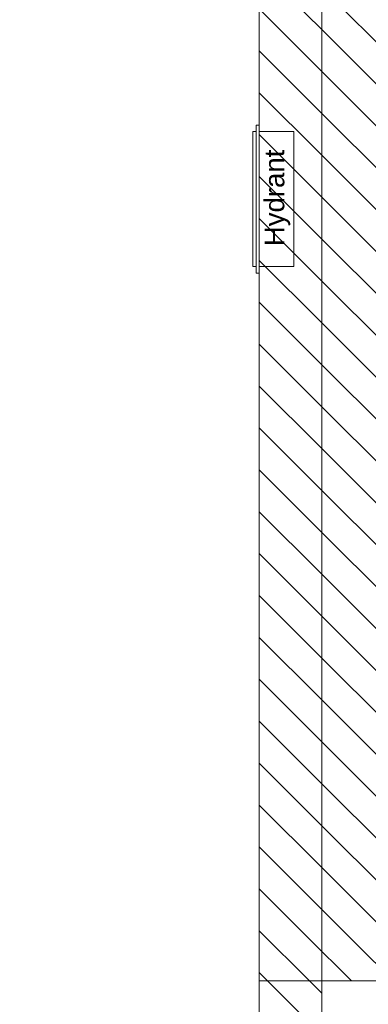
# Model space of a CAD drawing. Header units: millimetres. Extents: x -22225 to 37225, y -49550 to 562.
# Tile 3 of 17: x -480 to 1637, y -39432 to -33450. Entities that reach past the tile are written whole.
import ezdxf

# ---------------------------------------------------------------- set-up
doc = ezdxf.new("R2010")
doc.units = ezdxf.units.MM
for name, color, linetype, lineweight in [('poziom_3 (1)_7_0_Nr_pióra__1_Nr_pióra__7', 7, 'Continuous', 9), ('poziom_3 (1)_7_Konstrukcja - Dachy_Nr_pióra__92_Nr_pióra__2', 7, 'Continuous', 9), ('poziom_3 (1)_7_Konstrukcja - Stropy_Nr_pióra__81_Nr_pióra__1', 7, 'Continuous', 9), ('poziom_3 (1)_7_Konstrukcja - Ściany zew_Nr_pióra__107_Nr_pióra__11', 7, 'Continuous', 9), ('poziom_3 (1)_7_Konstrukcja - Ściany zew_Nr_pióra__27_Nr_pióra__7', 7, 'Continuous', 9)]:
    doc.layers.add(name, color=color, linetype=linetype, lineweight=lineweight)
doc.styles.add('GENERATED_STYLE_1', font='arial.ttf')
pattern_1 = [(135, (37225, -40870), (127.2792, 127.2792), [])]

msp = doc.modelspace()

# ---------------------------------------------------------------- hatches: boundary and pattern name
at = {"layer": 'poziom_3 (1)_7_Konstrukcja - Ściany zew_Nr_pióra__107_Nr_pióra__11'}
h = msp.add_hatch(dxfattribs=at)
h.set_pattern_fill('BLOCZKI_CERAMICZNE_0007', color=256, angle=270, style=0, pattern_type=2)
h.set_pattern_definition(pattern_1)
h.paths.add_polyline_path([(1355, -39290), (1355, -30610), (975, -30410), (975, -39290)])
h = msp.add_hatch(dxfattribs=at)
h.set_pattern_fill('BLOCZKI_CERAMICZNE_0007', color=256, angle=270, style=0, pattern_type=2)
h.set_pattern_definition(pattern_1)
h.paths.add_polyline_path([(1755, -38930), (1755, -31120), (1355, -30610), (1355, -39290)])
h = msp.add_hatch(dxfattribs=at)
h.set_pattern_fill('BLOCZKI_CERAMICZNE_0007', color=256, angle=270, style=0, pattern_type=2)
h.set_pattern_definition(pattern_1)
h.paths.add_polyline_path([(2435, -39290), (2435, -38930), (1755, -38930), (1355, -39290)])
h = msp.add_hatch(dxfattribs=at)
h.set_pattern_fill('BLOCZKI_CERAMICZNE_0007', color=256, angle=270, style=0, pattern_type=2)
h.set_pattern_definition(pattern_1)
h.paths.add_polyline_path([(975, -39290), (975, -45970), (1355, -46380), (1355, -39290)])

# ---------------------------------------------------------------- linework, layer by layer
at = {"layer": 'poziom_3 (1)_7_0_Nr_pióra__1_Nr_pióra__7'}
for p, q in [((955, -34090), (955, -34990)), ((975, -34090), (955, -34090)), ((975, -34990), (975, -34090)), ((935, -34130), (935, -34950)), ((955, -34130), (935, -34130)), ((955, -34950), (955, -34130)), ((975, -34130), (975, -34950)), ((1185, -34130), (975, -34130)), ((1185, -34950), (1185, -34130)), ((935, -34950), (955, -34950)), ((955, -34990), (975, -34990)), ((975, -34950), (1185, -34950))]:
    msp.add_line(p, q, dxfattribs=at)
at = {"layer": 'poziom_3 (1)_7_Konstrukcja - Dachy_Nr_pióra__92_Nr_pióra__2', "flags": 128}
for points in [[(1355, -39290), (4460, -39290)], [(1355, -45656.5), (1355, -39290)]]:
    msp.add_lwpolyline(points, dxfattribs=at)
at = {"layer": 'poziom_3 (1)_7_Konstrukcja - Stropy_Nr_pióra__81_Nr_pióra__1', "flags": 128}
msp.add_lwpolyline([(975, -42140), (975, -30410), (1525, -30410), (1525, -28340), (975, -28340), (-1985, -28340), (-1985, -21290), (-4215, -21290), (-4215, -49140), (-1985, -49140), (-1985, -42140)], close=True, dxfattribs=at)
at = {"layer": 'poziom_3 (1)_7_Konstrukcja - Ściany zew_Nr_pióra__27_Nr_pióra__7', "flags": 128}
for points in [[(975, -30410), (975, -39290)], [(1355, -30610), (1355, -39290)], [(1355, -39290), (1355, -30610)], [(975, -39290), (1355, -39290)], [(975, -39290), (975, -45970)], [(1355, -39290), (975, -39290)], [(1355, -39290), (2435, -39290)], [(1355, -46380), (1355, -39290)]]:
    msp.add_lwpolyline(points, dxfattribs=at)

# ---------------------------------------------------------------- texts
at = {"layer": 'poziom_3 (1)_7_0_Nr_pióra__1_Nr_pióra__7', "insert": (1084.6, -34826.4), "char_height": 120, "attachment_point": 4, "rotation": 90, "style": 'GENERATED_STYLE_1'}
msp.add_mtext('\\A1;Hydrant', dxfattribs=at)

doc.saveas('drawing.dxf')
